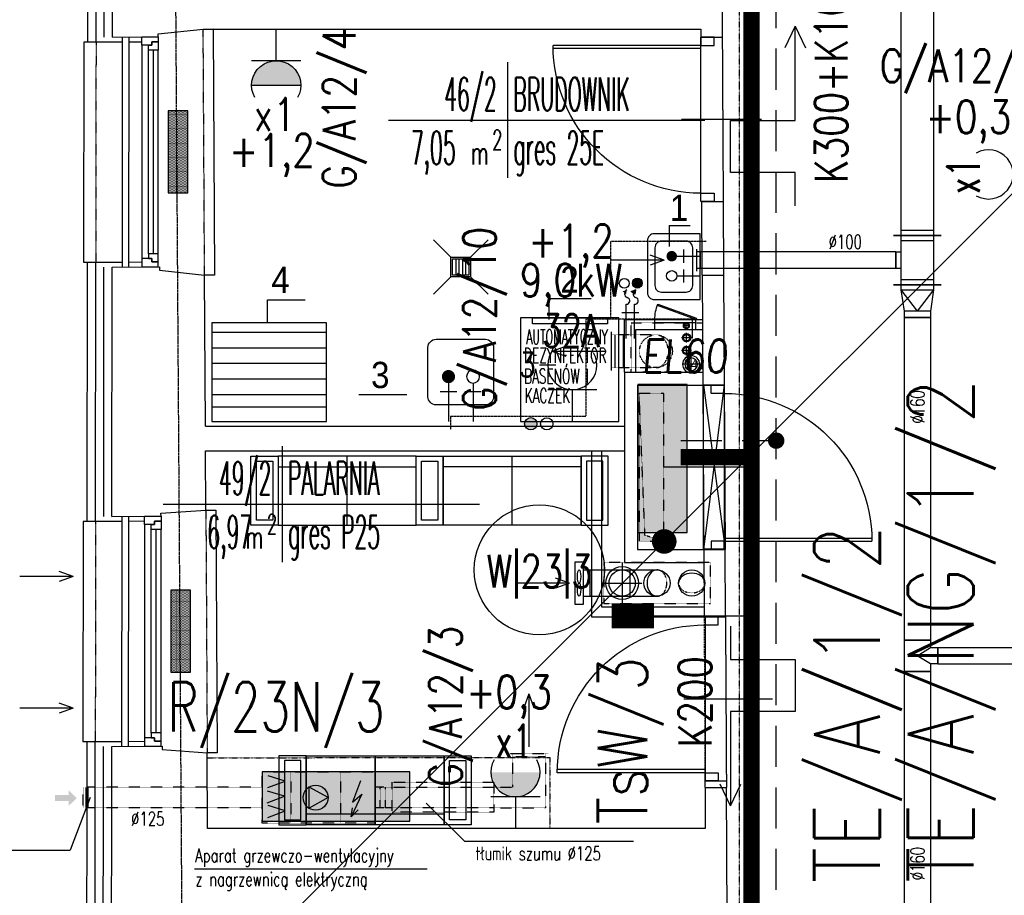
# Model space of a CAD drawing. Header units: inches. Extents: x -145354 to -97635, y 38777 to 78670.
# Tile 154 of 231: x -139625 to -139025, y 59059 to 59593. Entities that reach past the tile are written whole.
import ezdxf
from ezdxf.enums import TextEntityAlignment as Align

# ---------------------------------------------------------------- set-up
doc = ezdxf.new("R2010")
doc.units = ezdxf.units.IN
doc.header["$MEASUREMENT"] = 0
for name, pattern in [('ACAD_ISO04W100', [30.5, 24, -3, 0.5, -3]), ('CENTER', [2, 1.25, -0.25, 0.25, -0.25]), ('DASHDOT', [1, 0.5, -0.25, 0, -0.25]), ('DASHED', [0.75, 0.5, -0.25]), ('DASHED2', [0.375, 0.25, -0.125]), ('DIVIDE', [31.75, 12.7, -6.35, 0, -6.35, 0, -6.35]), ('HIDDEN', [0.375, 0.25, -0.125])]:
    doc.linetypes.add(name, pattern=pattern)
doc.layers.get('0').update_dxf_attribs({"color": 101})
for name, color, linetype in [('-A_NR', 8, 'Continuous'), ('-A_OPIS', 1, 'Continuous'), ('-A_WOD_KAN', 254, 'Continuous'), ('Drz---drzwi', 5, 'Continuous'), ('E-OPIS_POM', 6, 'Continuous'), ('E35', 6, 'Continuous'), ('E50', 3, 'Continuous'), ('E50_kor', 3, 'Continuous'), ('E90_kor', 6, 'Continuous'), ('Fas-balustrada-widok', 64, 'Continuous'), ('Ins-kan', 54, 'Continuous'), ('Ins-went', 141, 'Continuous'), ('Ins-went-opis', 141, 'Continuous'), ('Ins-wod', 152, 'Continuous'), ('m-went-wywiew', 1, 'Continuous'), ('Mw-wc-rury', 160, 'DASHDOT'), ('Okn---okna', 5, 'Continuous'), ('Opis-wykonczen', 2, 'Continuous'), ('Os-osie glowne', 8, 'CENTER'), ('piony_K_nr', 240, 'Continuous'), ('Sc-cegla pelna', 32, 'Continuous'), ('Sc-gazobeton', 45, 'Continuous'), ('Sc-gk', 120, 'Continuous'), ('Sc-izolacja term-obrys', 132, 'Continuous'), ('Sc-izolacja term-styropian', 151, 'STYROPIAN-KA'), ('Sc-nad', 5, 'DASHED2'), ('Sc-nadproza kon', 5, 'DASHED2'), ('Sc-silikat', 61, 'Continuous'), ('Suf-widok', 8, 'Continuous'), ('W-idok', 9, 'Continuous'), ('W-otwor-strop', 126, 'Continuous'), ('Wym-wew', 8, 'Continuous'), ('Wyp-grzejniki', 56, 'Continuous'), ('Wyp-kuchnia', 71, 'Continuous'), ('Wyp-meble', 155, 'Continuous'), ('Wyp-sanitar', 131, 'Continuous')]:
    doc.layers.add(name, color=color, linetype=linetype)
doc.layers.get('Wym-wew').off()
doc.styles.add('ARIAL_CE', font='ARIAL.TTF', dxfattribs={"width": 0.8})
doc.styles.add('KA wymiar', font='romans.shx', dxfattribs={"width": 0.6})
doc.styles.add('ROMANS', font='romans', dxfattribs={"width": 0.85})
doc.styles.add('tab-bud$0$ROMANS', font='romans', dxfattribs={"width": 0.7})
doc.styles.add('TYTUL2', font='ARIAL.TTF')
doc.linetypes.add('BATTING', pattern='A,0.0001,-0.1,[134,ltypeshp.shx,S=0.1,R=0,X=-0.1,Y=0],-0.2,[134,ltypeshp.shx,S=0.1,R=180,X=0.1,Y=0],-0.1', length=0.4001)
doc.linetypes.add('STYROPIAN-KA', pattern='A,0.0001,-0.1,[135,ltypeshp.shx,S=0.1,R=0,X=-0.1,Y=0],0,[135,ltypeshp.shx,S=0.1,R=180,X=0.1,Y=0],-0.1', length=0.2001)

# ---------------------------------------------------------------- blocks, each defined once
blk = doc.blocks.new('pow')
for p, q in [((0, 0.5229), (0, -0.5229)), ((-1.0753, 0), (1.7797, 0))]:
    blk.add_line(p, q)
at = {"style": 'KA wymiar', "width": 0.6}
for s, height, p in [('2', 0.18, (-0.1392, -0.2698)), ('m', 0.21, (-0.3332, -0.401))]:
    blk.add_text(s, height=height, dxfattribs=at).set_placement(p)
at = {"style": 'KA wymiar'}
for tag, width, p in [('01', 0.7, (-0.1311, 0.0844)), ('000.00', 0.6, (-0.3636, -0.401))]:
    blk.add_attdef(tag, text='', height=0.3, dxfattribs=dict(at, width=width)).set_placement(p, align=Align.RIGHT)
blk.add_attdef('POMIESZCZENIE', (0.0709, 0.0844), '', height=0.3, dxfattribs=at)
at = {"style": 'KA wymiar', "width": 0.8}
blk.add_attdef('POSADZKA', (0.0709, -0.401), '', height=0.3, dxfattribs=at)
blk = doc.blocks.new('G3')
at = {"layer": 'E35'}
for p, q in [((-6.64, 22.85), (-13.36, 22.85)), ((10, 12.85), (-10, 12.85))]:
    blk.add_line(p, q, dxfattribs=at)
blk.add_arc((0, 22.85), 10, 150, 30, dxfattribs=at)
at = {"layer": 'E50'}
blk.add_line((0, 12.85), (0, 0), dxfattribs=at)
blk = doc.blocks.new('G1')
at = {"layer": 'E35'}
blk.add_hatch(color=256, dxfattribs=at).paths.add_polyline_path([(10, 22.85), (-10, 22.85, 1)])
for p, q in [((-10, 22.85), (10, 22.85)), ((10, 12.85), (-10, 12.85))]:
    blk.add_line(p, q, dxfattribs=at)
blk.add_arc((0, 22.85), 10, 150, 30, dxfattribs=at)
at = {"layer": 'E50'}
blk.add_line((0, 12.85), (0, 0), dxfattribs=at)
blk = doc.blocks.new('g2')
at = {"layer": 'E35'}
blk.add_line((15, 19.27), (-15, 19.27), dxfattribs=at)
blk.add_arc((0, 34.27), 15, 150, 30, dxfattribs=at)
at = {"layer": 'E50'}
blk.add_line((0, 19.27), (0, 0), dxfattribs=at)
blk = doc.blocks.new('_TECHNOLOGIA_BLAT_2')
at = {"ltscale": 0.5}
for p, q in [((0, -5.8), (-70, -5.8)), ((0, -15.32), (-70, -15.32)), ((0, -24.85), (-70, -24.85)), ((0, -34.37), (-70, -34.37)), ((0, -43.9), (-70, -43.9)), ((0, -51.26), (-70, -51.26))]:
    blk.add_line(p, q, dxfattribs=at)
blk.add_lwpolyline([(0, 0), (-70, 0), (-70, -60), (0, -60)], close=True)
blk = doc.blocks.new('lawka_palacza2')
at = {"layer": 'Wyp-meble'}
for p, q in [((16.5, 0), (58.5, 0)), ((16.5, 0), (16.5, -42)), ((58.5, -42), (58.5, 0)), ((58.5, 0), (100.5, 0)), ((58.5, 0), (58.5, -42)), ((100.5, 0), (100.5, -42)), ((16.5, -35.47), (58.5, -35.47)), ((58.5, -35.47), (100.5, -35.47)), ((58.5, -42), (16.5, -42)), ((100.5, -42), (58.5, -42))]:
    blk.add_line(p, q, dxfattribs=at)
for points in [[(0, 0), (0, -42), (16.5, -42), (16.5, 0)], [(3.28, -3), (3.28, -39), (13.22, -39), (13.22, -3)], [(117, 0), (117, -42), (100.5, -42), (100.5, 0)], [(113.72, -3), (113.72, -39), (103.78, -39), (103.78, -3)]]:
    blk.add_lwpolyline(points, close=True, dxfattribs=at)
blk = doc.blocks.new('_0630_DRZWI_90')
at = {"ltscale": 7}
for p, q in [((5, 8), (5, 98)), ((6.8, 8), (6.8, 97.98))]:
    blk.add_line(p, q, dxfattribs=at)
at = {"ltscale": 25}
for p, q in [((50, 19.7), (50, -28.9)), ((5, 8), (0, 8)), ((0, 8), (5, 8)), ((0, 0), (0, 8)), ((95, 8), (5, 8)), ((5, 8), (5, 0)), ((95, 8), (95, 0)), ((100, 8), (95, 8)), ((100, 0), (100, 8)), ((5, 0), (0, 0)), ((5, 0), (0, 0)), ((95, 0), (100, 0)), ((95, 0), (100, 0))]:
    blk.add_line(p, q, dxfattribs=at)
at = {"ltscale": 7}
blk.add_arc((5, 8), 90, 0, 90, dxfattribs=at)
blk = doc.blocks.new('_dz1')
at = {"ltscale": 7}
for p, q in [((-7, 0), (-7, 90)), ((-5, 0), (-5, 90))]:
    blk.add_line(p, q, dxfattribs=at)
at = {"ltscale": 25}
for p, q in [((-50, 13), (-50, -41)), ((-95, 0), (-5, 0)), ((-5, 0), (0, 0)), ((-95, -8), (-100, -8)), ((-5, -8), (0, -8))]:
    blk.add_line(p, q, dxfattribs=at)
for points in [[(-100, -8), (-100, 0), (-95, 0), (-95, -8)], [(0, -8), (0, 0), (-5, 0), (-5, -8)]]:
    blk.add_lwpolyline(points, close=True, dxfattribs=at)
blk.add_arc((-5, 0), 90, 90, 180, dxfattribs=at)
blk = doc.blocks.new('_TECHNOLOGIA_UMYWALKA2')
for p, q in [((14.37, 14.05), (14.37, 0)), ((26.37, 14.05), (26.37, 0)), ((18.37, 10.05), (10.37, 10.05)), ((30.37, 10.05), (22.37, 10.05))]:
    blk.add_line(p, q)
for points in [[(36, 32), (4, 32, 0.414214), (0, 28), (0, 0), (40, 0), (40, 28, 0.414214)], [(31.51, 27.51), (8.49, 27.51, 0.414214), (4.49, 23.51), (4.49, 8.49, 0.414214), (8.49, 4.49), (31.51, 4.49, 0.414214), (35.51, 8.49), (35.51, 23.51, 0.414214)]]:
    blk.add_lwpolyline(points, format="xyb", close=True)
at = {"const_width": 3.2}
blk.add_lwpolyline([(26.37, 18.85, 1), (26.37, 15.65, 1)], format="xyb", close=True, dxfattribs=at)
blk.add_circle((14.37, 17.25), 3.2)
blk = doc.blocks.new('ramiak140')
at = {"layer": 'Okn---okna'}
for p, q in [((-10, 135), (-10, 5)), ((-6, 8), (-6, 132)), ((-3, 8), (-3, 132)), ((0, 8), (0, 132))]:
    blk.add_line(p, q, dxfattribs=at)
for points in [[(-10, 135), (-10, 140), (0, 140), (0, 137), (-4, 137), (-4, 135)], [(-6, 132), (-6, 135), (-4, 135), (-4, 137), (0, 137), (0, 135), (0, 132)], [(-6, 8), (-6, 5), (-4, 5), (-4, 3), (0, 3), (0, 5), (0, 8)], [(-10, 5), (-10, 0), (0, 0), (0, 3), (-4, 3), (-4, 5)]]:
    blk.add_lwpolyline(points, close=True, dxfattribs=at)
blk = doc.blocks.new('0630_STRZAŁKA')
at = {"ltscale": 0.5}
for points in [[(0, 0), (-3.03, -8.56)], [(0, 0), (0, -32.43)], [(0, 0), (3.03, -8.56)]]:
    blk.add_lwpolyline(points, dxfattribs=at)
blk = doc.blocks.new('_ODWODNIENIE_KRATKA')
for p, q in [((-12, 0), (-22.61, 10.61)), ((0, 0), (10.61, 10.61)), ((-11, -2.99), (-1, -2.99)), ((-1, -4.99), (-11, -4.99)), ((-22.61, -22.6), (-12, -11.99)), ((-11, -6.99), (-1, -6.99)), ((-1, -8.99), (-11, -8.99)), ((10.61, -22.6), (0, -11.99))]:
    blk.add_line(p, q)
for points in [[(0, -11.99), (0, 0), (-12, 0), (-12, -11.99)], [(-1, -10.99), (-1, -1), (-11, -1), (-11, -10.99)]]:
    blk.add_lwpolyline(points, close=True)
blk = doc.blocks.new('_TECHNOLOGIA_ZLEW')
for p, q in [((7.5, 50), (-22.5, 50)), ((-27.5, 45), (-27.5, 15)), ((12.5, 15), (12.5, 45)), ((-10, 18.27), (-20, 18.27)), ((-15, 23.27), (-15, 0)), ((5, 18.27), (-5, 18.27)), ((0, 23.27), (0, 0)), ((-22.5, 10), (7.5, 10))]:
    blk.add_line(p, q)
at = {"const_width": 4}
blk.add_lwpolyline([(0, 29.27, 1), (0, 25.27, 1)], format="xyb", close=True, dxfattribs=at)
blk.add_circle((-15, 27.27), 4)
for centre, start, end in [((-22.5, 45), 90, 180), ((7.5, 45), 0, 90), ((-22.5, 15), 180, 270), ((7.5, 15), 270, 0)]:
    blk.add_arc(centre, 5, start, end)
blk = doc.blocks.new('T-KRAN_ZE_ZŁĄCZKĄ_DO_WĘŻA')
at = {"layer": '-A_WOD_KAN', "linetype": 'ACAD_ISO04W100'}
blk.add_hatch(color=254, dxfattribs=at).paths.add_polyline_path([(5.99, 10.93, 1), (0, 10.93, 1)])
at = {"layer": '-A_WOD_KAN', "color": 254}
for p, q in [((7.12, 9.81), (9.7, 9.37)), ((8.04, 7.27), (7.12, 9.81)), ((9.7, 9.37), (8.04, 7.27)), ((36.67, 9.31), (15.87, 9.31)), ((21.07, 11.91), (21.07, 1.51)), ((36.67, 4.11), (15.87, 4.11))]:
    blk.add_line(p, q, dxfattribs=at)
for centre in [(3, 10.93), (3.15, 3)]:
    blk.add_circle(centre, 3, dxfattribs=at)
for centre, radius, start, end in [((9.42, 10.94), 2.57, 206.22445, 335.93842), ((13.8, 9.49), 2.08, 355.0473, 168.62939), ((13.8, 4.29), 2.08, 355.0473, 168.62939), ((9.42, 5.74), 2.57, 206.22445, 335.93842)]:
    blk.add_arc(centre, radius, start, end, dxfattribs=at)
for points in [[(9.7, 9.37), (8.04, 7.27), (7.12, 9.81)], [(9.7, 4.11), (8.04, 2.01), (7.12, 4.55)]]:
    blk.add_solid(points, dxfattribs=at)
blk = doc.blocks.new('T-WODA_CIEPŁA')
at = {"layer": '-A_WOD_KAN', "linetype": 'ACAD_ISO04W100'}
blk.add_hatch(color=254, dxfattribs=at).paths.add_polyline_path([(7.49, 3.74, 1), (0, 3.74, 1)])
at = {"layer": '-A_WOD_KAN', "color": 254}
blk.add_circle((3.74, 3.74), 3.74, dxfattribs=at)
blk = doc.blocks.new('T-WODA_ZIMNA')
at = {"layer": '-A_WOD_KAN', "color": 254}
blk.add_circle((3.74, 3.74), 3.74, dxfattribs=at)
blk = doc.blocks.new('W160')
at = {"layer": 'm-went-wywiew', "color": 254, "linetype": 'HIDDEN'}
for p, q in [((-141996.39, 41106.12), (-141996.39, 41081.57)), ((-142008.66, 41093.85), (-141984.11, 41093.85))]:
    blk.add_line(p, q, dxfattribs=at)
at = {"layer": 'm-went-wywiew', "color": 254}
blk.add_circle((-141996.39, 41093.85), 10, dxfattribs=at)
at = {"layer": 'm-went-wywiew'}
blk.add_circle((-141996.39, 41093.85), 8, dxfattribs=at)
blk = doc.blocks.new('*U1786')
at = {"color": 0, "linetype": 'ByBlock', "lineweight": -2}
blk.add_circle((0, 0), 80, dxfattribs=at)
at = {"color": 4, "linetype": 'DASHED'}
blk.add_ellipse((0, 0), major_axis=(0, 80), ratio=0.75, start_param=0, end_param=3.141593, dxfattribs=at)
at = {"color": 4, "linetype": 'Continuous'}
blk.add_ellipse((0, 0), major_axis=(0, 80), ratio=0.75, start_param=3.141593, end_param=6.283185, dxfattribs=at)
blk = doc.blocks.new('pion_woda')
at = {"layer": 'Ins-wod'}
for p, q in [((3, 0), (-3, 0)), ((0, 3), (0, -3))]:
    blk.add_line(p, q, dxfattribs=at)
for centre, radius in [((0, 0.02), 2.55), ((0, 0), 2)]:
    blk.add_circle(centre, radius, dxfattribs=at)
blk = doc.blocks.new('pion_mały')
at = {"layer": 'Ins-wod'}
for p, q in [((0, 2.08), (0, -2.12)), ((2.1, -0.02), (-2.1, -0.02))]:
    blk.add_line(p, q, dxfattribs=at)
for centre, radius in [((0, 0), 1.79), ((0, -0.02), 1.4)]:
    blk.add_circle(centre, radius, dxfattribs=at)
blk = doc.blocks.new('WW_piony')
for name, p in [('pion_mały', (0, 0)), ('pion_woda', (7.18, 0.12)), ('pion_woda', (14.93, 0.15))]:
    blk.add_blockref(name, p)
blk = doc.blocks.new('rewizja')
at = {"layer": 'Wyp-meble'}
for p, q in [((-25, 6), (-25, 0)), ((-25, 6), (0, 6)), ((0, 6), (0, 0)), ((-25, 4), (-25, 2)), ((0, 2), (-25, 2)), ((0, 0), (-25, 0))]:
    blk.add_line(p, q, dxfattribs=at)
blk.add_lwpolyline([(-23.15, -9.49), (0.34, -0.94), (0, 0), (-23.49, -8.55)], close=True, dxfattribs=at)
blk.add_arc((0, 0), 25, 180, 202.29244, dxfattribs=at)
blk = doc.blocks.new('G_50')
at = {"layer": 'Wyp-grzejniki'}
h = blk.add_hatch(dxfattribs=at)
h.set_pattern_fill('DOTS', color=256, scale=0.5, angle=180, style=0)
h.set_pattern_definition([(180, (77492.90915, -37873.9399), (-0.396875, -0.79375), [0, -0.79375])])
h.paths.add_polyline_path([(0, 0), (-12, 0), (-12, -50), (0, -50)])
blk.add_lwpolyline([(-12, -50), (0, -50), (0, 0), (-12, 0)], close=True, dxfattribs=at)

msp = doc.modelspace()

# ---------------------------------------------------------------- hatches: boundary and pattern name
msp.add_hatch(color=5).paths.add_polyline_path([(-139603.18, 59120.27), (-139603.18, 59116.66), (-139594.99, 59116.66), (-139594.99, 59113.6), (-139589.99, 59118.46), (-139594.99, 59123.32), (-139594.99, 59120.27)])
at = {"layer": 'E35'}
msp.add_hatch(color=256, dxfattribs=at).paths.add_polyline_path([(-139307.81, 59134.22), (-139337.81, 59134.22, 1)])
at = {"layer": 'E50'}
for points in [[(-139218.27, 59370.35), (-139248.27, 59370.35), (-139248.27, 59280.35), (-139218.27, 59280.35)], [(-139477.06, 59134.47), (-139477.06, 59104.47), (-139387.06, 59104.47), (-139387.06, 59134.47)]]:
    msp.add_hatch(color=256, dxfattribs=at).paths.add_polyline_path(points)
at = {"layer": 'W-otwor-strop', "linetype": 'DASHED2', "ltscale": 0.3}
msp.add_hatch(color=256, dxfattribs=at).paths.add_polyline_path([(-139247.46, 59364.95), (-139247.46, 59274.95), (-139232.46, 59274.95), (-139243.93, 59278.49)])

# ---------------------------------------------------------------- linework, layer by layer
at = {"layer": '-A_NR'}
for p, q in [((-139229.13, 59467.21), (-139216.38, 59467.21)), ((-139229.13, 59467.21), (-139229.13, 59454.51)), ((-139473.73, 59407.95), (-139473.73, 59422.03)), ((-139473.73, 59422.03), (-139450.89, 59422.03)), ((-139302.57, 59422.79), (-139276.72, 59422.79)), ((-139302.57, 59422.79), (-139302.57, 59410.1)), ((-139418.17, 59364.4), (-139388.91, 59364.4))]:
    msp.add_line(p, q, dxfattribs=at)
at = {"color": 5, "const_width": 1.88}
msp.add_lwpolyline([(-139583.73, 59112.65), (-139583.76, 59125.06)], dxfattribs=at)
at = {"layer": 'E35'}
for p, q in [((-139232.19, 59274.79), (-138973.57, 59533.41)), ((-139208.33, 59370.06), (-139195.09, 59270.06)), ((-139195.71, 59370.06), (-139208.25, 59270.06)), ((-139232.19, 59274.79), (-139660.44, 58846.54))]:
    msp.add_line(p, q, dxfattribs=at)
msp.add_lwpolyline([(-139208.33, 59370.06), (-139195.71, 59370.06), (-139195.09, 59270.06), (-139208.25, 59270.06)], close=True, dxfattribs=at)
msp.add_circle((-139308.26, 59257.47), 39.6, dxfattribs=at)
at = {"layer": 'E50', "const_width": 10}
for points in [[(-139179.01, 58650), (-139179.01, 61300), (-142130.98, 61300)], [(-139222.18, 59326.2), (-139179.01, 59326.2)]]:
    msp.add_lwpolyline(points, dxfattribs=at)
at = {"layer": 'E50'}
for points in [[(-139248.27, 59370.35), (-139248.27, 59280.35), (-139218.27, 59280.35), (-139218.27, 59370.35)], [(-139477.06, 59104.47), (-139387.06, 59104.47), (-139387.06, 59134.47), (-139477.06, 59134.47)]]:
    msp.add_lwpolyline(points, close=True, dxfattribs=at)
at = {"layer": 'E50_kor', "linetype": 'DASHED2', "ltscale": 100}
for p, q in [((-139164.01, 58650), (-139164.01, 61315)), ((-139222.18, 59336.2), (-139164.01, 59336.2))]:
    msp.add_line(p, q, dxfattribs=at)
at = {"layer": 'E50_kor'}
msp.add_line((-139251.3, 59229.42), (-139179.01, 59229.42), dxfattribs=at)
for points, const_width in [([(-139166.51, 59336.2, 1), (-139161.51, 59336.2, 1)], 5), ([(-139235.94, 59274.79, 1), (-139228.44, 59274.79, 1)], 7.5)]:
    msp.add_lwpolyline(points, format="xyb", close=True, dxfattribs=dict(at, const_width=const_width))
at = {"layer": 'E50_kor', "const_width": 15}
msp.add_lwpolyline([(-139264.23, 59229.42), (-139238.37, 59229.42)], dxfattribs=at)
at = {"layer": 'E90_kor', "ltscale": 15}
for p, q in [((-139152.42, 59588.6), (-139158.66, 59575.44)), ((-139152.42, 59588.6), (-139146.18, 59575.44)), ((-139191.83, 59113.84), (-139198.07, 59127.01)), ((-139191.83, 59113.84), (-139185.59, 59127.01))]:
    msp.add_line(p, q, dxfattribs=at)
for points in [[(-139152.42, 59479.26), (-139152.42, 59499.58), (-139191.83, 59499.58), (-139191.83, 59531.2), (-139152.42, 59531.2), (-139152.42, 59588.6)], [(-139191.83, 59223.19), (-139191.83, 59202.86), (-139152.42, 59202.86), (-139152.42, 59171.25), (-139191.83, 59171.25), (-139191.83, 59113.84)]]:
    msp.add_lwpolyline(points, dxfattribs=at)
at = {"layer": 'Fas-balustrada-widok'}
for p, q in [((-139562.24, 59581.94), (-139562.39, 59441.98)), ((-139558.24, 59581.93), (-139558.39, 59442)), ((-139562.55, 59289.96), (-139562.7, 59150)), ((-139558.55, 59289.96), (-139558.7, 59150.02))]:
    msp.add_line(p, q, dxfattribs=at)
at = {"layer": 'Ins-kan'}
for p, q in [((-139215.78, 59377.46), (-139215.78, 59387.96)), ((-139210.53, 59382.71), (-139221.03, 59382.71))]:
    msp.add_line(p, q, dxfattribs=at)
at = {"layer": 'Ins-kan', "extrusion": (0, 9.7811e-55, -1)}
for major_axis in [(3.71, 3.71), (2.72, 2.72)]:
    msp.add_ellipse((-139215.78, 59382.71), major_axis=major_axis, ratio=1, start_param=3.926991, end_param=10.210176, dxfattribs=at)
at = {"layer": 'Ins-went'}
for p, q in [((-139088.13, 59604.67), (-139088.13, 59461.17)), ((-139068.13, 59604.67), (-139068.13, 59461.17)), ((-139063.63, 59461.17), (-139092.63, 59461.17)), ((-139092.63, 59461.17), (-139063.63, 59461.17)), ((-139068.13, 59464.17), (-139088.13, 59464.17)), ((-139088.13, 59461.17), (-139088.13, 59431.17)), ((-139068.13, 59461.17), (-139068.13, 59431.17)), ((-139088.13, 59458.17), (-139068.13, 59458.17)), ((-139212.37, 59439.42), (-139212.37, 59452.92)), ((-139210.37, 59451.17), (-139212.37, 59451.17)), ((-139210.37, 59441.17), (-139210.37, 59451.17)), ((-139091.13, 59451.17), (-139210.37, 59451.17)), ((-139210.37, 59451.17), (-139210.37, 59441.17)), ((-139091.13, 59441.17), (-139091.13, 59451.17)), ((-139091.13, 59451.17), (-139088.13, 59451.17)), ((-139091.13, 59451.17), (-139091.13, 59441.17)), ((-139091.13, 59441.17), (-139212.37, 59441.17)), ((-139088.13, 59441.17), (-139091.13, 59441.17)), ((-139063.63, 59431.17), (-139092.63, 59431.17)), ((-139092.63, 59431.17), (-139063.63, 59431.17)), ((-139068.13, 59434.17), (-139088.13, 59434.17)), ((-139088.13, 59431.17), (-139088.13, 59428.17)), ((-139068.13, 59431.17), (-139068.13, 59428.17)), ((-139088.13, 59428.17), (-139068.13, 59428.17)), ((-139088.13, 59428.17), (-139086.13, 59415.17)), ((-139088.13, 59428.17), (-139078.13, 59415.17)), ((-139068.13, 59428.17), (-139078.13, 59415.17)), ((-139068.13, 59428.17), (-139070.13, 59415.17)), ((-139086.13, 59415.17), (-139086.13, 59411.17)), ((-139070.13, 59415.17), (-139086.13, 59415.17)), ((-139086.13, 59415.17), (-139086.13, 59214.67)), ((-139070.13, 59415.17), (-139070.13, 59411.17)), ((-139070.13, 59415.17), (-139070.13, 59214.67)), ((-139070.13, 59411.17), (-139086.13, 59411.17)), ((-139086.13, 59411.17), (-139070.13, 59411.17)), ((-139264.25, 59378.91, -214.69), (-139264.25, 59402.41, -214.69)), ((-139262.25, 59400.66, -214.69), (-139262.25, 59380.66, -214.69)), ((-139257.25, 59400.66, -214.69), (-139257.25, 59380.66, -214.69)), ((-139286.53, 59236.45), (-139286.53, 59262.45)), ((-139286.53, 59262.45), (-139281.53, 59262.45)), ((-139281.53, 59262.45), (-139281.53, 59236.45)), ((-139281.53, 59257.45), (-139236.61, 59257.45)), ((-139277.53, 59257.45), (-139277.53, 59241.45)), ((-139253.11, 59257.45), (-139253.11, 59241.45)), ((-139281.53, 59241.45), (-139236.61, 59241.45)), ((-139281.53, 59236.45), (-139286.53, 59236.45)), ((-139070.13, 59214.67), (-139086.13, 59214.67)), ((-139086.13, 59214.67), (-139070.13, 59214.67)), ((-139086.13, 59214.67), (-139086.13, 59195.67)), ((-139078.13, 59205.17), (-139070.13, 59210.17)), ((-139070.13, 59214.67), (-139070.13, 59210.17)), ((-139070.13, 59210.17), (-139065.63, 59210.17)), ((-139065.63, 59210.17), (-139065.63, 59200.17)), ((-139065.63, 59200.17), (-139065.63, 59210.17)), ((-139065.63, 59210.17), (-138940.13, 59210.17)), ((-139070.13, 59200.17), (-139078.13, 59205.17)), ((-139065.63, 59200.17), (-139070.13, 59200.17)), ((-139070.13, 59200.17), (-139070.13, 59195.67)), ((-139065.63, 59200.17), (-138940.13, 59200.17)), ((-139070.13, 59195.67), (-139086.13, 59195.67)), ((-139086.13, 59195.67), (-139070.13, 59195.67)), ((-139086.13, 59195.67), (-139086.13, 58905.17)), ((-139070.13, 59195.67), (-139070.13, 58905.17)), ((-139463.1, 59128.86), (-139473.45, 59132.02)), ((-139473.66, 59124.85), (-139463.1, 59128.86)), ((-139448.53, 59112.27), (-139448.53, 59125.19)), ((-139436.91, 59118.73), (-139448.53, 59125.19)), ((-139417.14, 59129.06), (-139422, 59115.98)), ((-139474.08, 59115.57), (-139463.52, 59119.57)), ((-139463.52, 59119.57), (-139473.87, 59122.74)), ((-139416.29, 59120.83), (-139422.84, 59107.12)), ((-139422, 59115.98), (-139416.29, 59120.83)), ((-139463.1, 59110.71), (-139473.45, 59113.88)), ((-139436.91, 59118.73), (-139448.53, 59112.27)), ((-139473.66, 59106.7), (-139463.1, 59110.71)), ((-139422.84, 59107.12), (-139422, 59112.6)), ((-139422.84, 59107.12), (-139418.66, 59111.33))]:
    msp.add_line(p, q, dxfattribs=at)
at = {"layer": 'Ins-went', "linetype": 'DASHED', "ltscale": 0.2}
for p, q in [((-139237.25, 59400.66, -2), (-139264.25, 59400.66, -2)), ((-139237.25, 59380.66, -2), (-139264.25, 59380.66, -2)), ((-139326.32, 59145.64), (-139302.82, 59145.64)), ((-139324.57, 59145.64), (-139324.57, 59125.1)), ((-139304.57, 59143.64), (-139324.57, 59143.64)), ((-139304.57, 59145.64), (-139304.57, 59112.6)), ((-139477.06, 59103.22), (-139477.06, 59134.47)), ((-139477.06, 59134.47), (-139408.31, 59134.47)), ((-139459.64, 59134.47), (-139459.64, 59103.22)), ((-139429.31, 59134.47), (-139429.31, 59103.22)), ((-139408.31, 59134.47), (-139408.31, 59103.22)), ((-139586.05, 59112.65), (-139586.08, 59125.06)), ((-139477.06, 59125.1), (-139583.72, 59125.1)), ((-139402.06, 59125.1), (-139408.31, 59125.1)), ((-139405.18, 59112.6), (-139405.18, 59125.1)), ((-139405.18, 59125.1), (-139397.97, 59125.1)), ((-139402.06, 59125.1), (-139402.06, 59112.6)), ((-139397.97, 59125.1), (-139336.01, 59125.1)), ((-139336.01, 59125.1), (-139324.57, 59125.1)), ((-139477.06, 59112.61), (-139583.73, 59112.5)), ((-139402.06, 59112.6), (-139408.31, 59112.6)), ((-139402.06, 59112.6), (-139405.91, 59112.6)), ((-139397.97, 59112.6), (-139402.06, 59112.6)), ((-139336.01, 59112.6), (-139397.97, 59112.6)), ((-139336.01, 59112.6), (-139304.78, 59112.6)), ((-139408.31, 59103.22), (-139477.06, 59103.22))]:
    msp.add_line(p, q, dxfattribs=at)
msp.add_lwpolyline([(-139336.01, 59109.8), (-139397.97, 59109.8), (-139397.97, 59128.26), (-139336.01, 59128.26)], close=True, dxfattribs=at)
msp.add_circle((-139237.25, 59390.66, -2), 10, dxfattribs=at)
at = {"layer": 'Ins-went'}
msp.add_circle((-139444.51, 59118.73), 7.61, dxfattribs=at)
at = {"layer": 'Ins-went', "linetype": 'DASHED', "ltscale": 0.2}
msp.add_ellipse((-139237.25, 59390.66, -2), major_axis=(0, 10), ratio=0.75, start_param=3.141593, end_param=6.283185, dxfattribs=at)
at = {"layer": 'Ins-went'}
for centre in [(-139284.03, 59253.45), (-139284.03, 59245.45)]:
    msp.add_ellipse(centre, major_axis=(0, -4), ratio=0.25, dxfattribs=at)
at = {"layer": 'Ins-went-opis'}
for p, q in [((-139581.76, 59118.86), (-139594.02, 59086.74)), ((-139353.73, 59091.93), (-139377.17, 59115.36)), ((-139250.94, 59091.93), (-139353.73, 59091.93)), ((-139728.13, 59086.74), (-139594.02, 59086.74)), ((-139518.26, 59075.42), (-139376.52, 59075.42))]:
    msp.add_line(p, q, dxfattribs=at)
at = {"layer": 'Mw-wc-rury', "ltscale": 0.8}
for p, q in [((-139264.86, 59457.44), (-139264.86, 59410.23)), ((-139206.73, 59457.44), (-139264.86, 59457.44)), ((-139264.86, 59457.44), (-139264.86, 59410.23)), ((-139215.03, 59410.23), (-139279.96, 59410.23)), ((-139279.96, 59410.23), (-139279.96, 59350.82)), ((-139215.03, 59410.23), (-139279.96, 59410.23)), ((-139279.96, 59410.23), (-139279.96, 59350.82)), ((-139215.03, 59399.93), (-139215.03, 59410.23)), ((-139215.03, 59398.92), (-139215.03, 59410.23)), ((-139216.06, 59398.92), (-139215.03, 59398.92)), ((-139279.96, 59350.82), (-139362.35, 59350.82)), ((-139362.35, 59350.82), (-139362.35, 59342.97)), ((-139279.96, 59350.82), (-139362.35, 59350.82))]:
    msp.add_line(p, q, dxfattribs=at)
at = {"layer": 'Os-osie glowne'}
msp.add_line((-139518.5, 57943.12), (-139546.3, 62104.61), dxfattribs=at)
at = {"layer": 'Sc-cegla pelna'}
for p, q in [((-139512.97, 59586.94), (-139209.88, 59586.94)), ((-139209.88, 59581.94), (-139196.85, 59581.94)), ((-139511.63, 59344.95), (-139512.14, 59436.94)), ((-139209.05, 59436.95), (-139196.05, 59436.95)), ((-139511.63, 59344.95), (-139256.49, 59344.95)), ((-139511.55, 59329.95), (-139256.49, 59329.95)), ((-139511.35, 59293.95), (-139511.55, 59329.95)), ((-139208.18, 59269.95), (-139195.13, 59269.95)), ((-139208.13, 59269.95), (-139207.91, 59228.95)), ((-139194.91, 59228.95), (-139195.13, 59269.95)), ((-139207.91, 59228.95), (-139194.91, 59228.95)), ((-139510.28, 59099.95), (-139510.53, 59145.95)), ((-139207.33, 59124.95), (-139194.33, 59124.95))]:
    msp.add_line(p, q, dxfattribs=at)
for points in [[(-139568.24, 59581.94), (-139568.07, 59739.96)], [(-139197.49, 59698.95), (-139196.85, 59581.94)], [(-139568.24, 59581.94), (-139540.31, 59582.1), (-139540.33, 59584.1), (-139512.97, 59586.94)], [(-139209.88, 59586.94), (-139209.85, 59581.94)], [(-139568.55, 59289.97), (-139568.39, 59441.95)], [(-139568.39, 59441.94), (-139539.54, 59442.1), (-139539.53, 59440.1), (-139512.14, 59436.92)], [(-139209.05, 59436.95), (-139208.68, 59369.95)], [(-139196.05, 59436.95), (-139195.68, 59369.95), (-139208.68, 59369.95)], [(-139568.55, 59289.97), (-139538.66, 59290.13), (-139538.68, 59292.13), (-139511.35, 59293.95)], [(-139568.86, 58992.01), (-139568.7, 59149.97)], [(-139568.7, 59149.97), (-139537.89, 59150.13), (-139537.88, 59148.13), (-139510.53, 59145.95)], [(-139207.33, 59124.95), (-139207.19, 59099.95)], [(-139206.79, 59026.72), (-139206.46, 58966.27), (-139193.46, 58966.27), (-139194.33, 59124.95)], [(-139207.19, 59099.95), (-139510.28, 59099.95)], [(-139207.19, 59099.95), (-139510.28, 59099.95)]]:
    msp.add_lwpolyline(points, dxfattribs=at)
at = {"layer": 'Sc-gazobeton'}
for points in [[(-139209.05, 59436.95), (-139209.3, 59481.94), (-139196.3, 59481.94), (-139196.05, 59436.95)], [(-139207.33, 59124.95), (-139207.35, 59128.95), (-139194.35, 59128.95), (-139194.33, 59124.95)]]:
    msp.add_lwpolyline(points, dxfattribs=at)
at = {"layer": 'Sc-gk'}
for p, q in [((-139256.49, 59377.95), (-139256.49, 59409.95)), ((-139256.49, 59409.95), (-139208.9, 59409.95)), ((-139249.49, 59377.95), (-139249.49, 59403.95)), ((-139249.49, 59403.95), (-139208.87, 59403.95)), ((-139276.49, 59329.95), (-139276.49, 59228.95)), ((-139270.49, 59329.95), (-139270.49, 59234.95)), ((-139270.49, 59234.95), (-139208, 59234.95)), ((-139276.49, 59228.95), (-139207.97, 59228.95))]:
    msp.add_line(p, q, dxfattribs=at)
at = {"layer": 'Sc-izolacja term-obrys'}
for points in [[(-139562.24, 59578.98), (-139578.24, 59578.89), (-139578.07, 59743.02), (-139562.07, 59742.93)], [(-139550.31, 59579.04), (-139558.24, 59579)], [(-139562.55, 59287), (-139578.55, 59286.91), (-139578.39, 59444.89), (-139562.39, 59444.98)], [(-139558.38, 59445), (-139550.31, 59445.04)], [(-139548.66, 59287.07), (-139558.55, 59287.02)], [(-139562.86, 58989.04), (-139578.86, 58988.95), (-139578.69, 59152.91), (-139562.69, 59153)], [(-139558.69, 59153.02), (-139548.66, 59153.07)]]:
    msp.add_lwpolyline(points, dxfattribs=at)
at = {"layer": 'Sc-izolacja term-styropian', "linetype": 'BATTING', "ltscale": 0.25}
for points in [[(-139573.24, 59581.95), (-139573.07, 59739.97)], [(-139573.55, 59289.97), (-139573.39, 59441.95)], [(-139573.86, 58992.02), (-139573.7, 59149.97)]]:
    msp.add_lwpolyline(points, dxfattribs=at)
at = {"layer": 'Sc-nad'}
for p, q in [((-139208.68, 59369.95), (-139208.13, 59269.95)), ((-139195.68, 59369.95), (-139195.13, 59269.95))]:
    msp.add_line(p, q, dxfattribs=at)
for points in [[(-139196.85, 59581.94), (-139196.3, 59481.94)], [(-139194.91, 59228.95), (-139194.35, 59128.95)]]:
    msp.add_lwpolyline(points, dxfattribs=at)
at = {"layer": 'Sc-nad', "ltscale": 4}
msp.add_lwpolyline([(-139207.91, 59228.95), (-139207.35, 59128.95)], dxfattribs=at)
at = {"layer": 'Sc-nadproza kon', "linetype": 'DASHDOT', "ltscale": 0.5}
for p, q in [((-139512.14, 59436.92), (-139512.97, 59586.94)), ((-139578.24, 59578.89), (-139578.39, 59444.89)), ((-139511.35, 59293.95), (-139510.53, 59145.95)), ((-139578.55, 59286.91), (-139578.69, 59152.91))]:
    msp.add_line(p, q, dxfattribs=at)
at = {"layer": 'Sc-silikat'}
for p, q in [((-139256.49, 59377.95), (-139208.83, 59377.95)), ((-139256.49, 59377.95), (-139256.49, 59261.95)), ((-139248.49, 59369.95), (-139208.68, 59369.95)), ((-139248.49, 59369.95), (-139248.49, 59269.95)), ((-139248.49, 59269.95), (-139208.18, 59269.95)), ((-139256.49, 59261.95), (-139208.18, 59261.95))]:
    msp.add_line(p, q, dxfattribs=at)
at = {"layer": 'Suf-widok', "linetype": 'DIVIDE', "ltscale": 0.02}
for p, q in [((-139510.52, 59143.06), (-139301.81, 59143.15)), ((-139301.81, 59143.15), (-139301.81, 59099.95))]:
    msp.add_line(p, q, dxfattribs=at)
msp.add_lwpolyline([(-139016.24, 61051.5), (-139186.65, 61051.5), (-139186.65, 58629.5), (-139016.24, 58629.5)], close=True, dxfattribs=at)
at = {"layer": 'W-idok'}
for p, q in [((-139512.97, 59586.94), (-139506.97, 59586.97)), ((-139506.97, 59586.97), (-139506.14, 59436.96)), ((-139506.14, 59436.96), (-139512.14, 59436.92)), ((-139511.35, 59293.95), (-139505.35, 59293.91)), ((-139505.35, 59293.91), (-139504.53, 59145.98)), ((-139504.53, 59145.98), (-139510.53, 59145.95))]:
    msp.add_line(p, q, dxfattribs=at)
for points in [[(-139583.24, 59578.89), (-139583.07, 59743.02)], [(-139578.24, 59578.89), (-139585.74, 59578.9), (-139585.89, 59444.9), (-139578.39, 59444.89)], [(-139583.55, 59286.92), (-139583.39, 59444.89)], [(-139586.05, 59286.92), (-139586.19, 59152.92), (-139578.69, 59152.91)], [(-139578.55, 59286.91), (-139586.05, 59286.92)], [(-139583.86, 58988.97), (-139583.69, 59152.92)]]:
    msp.add_lwpolyline(points, dxfattribs=at)
at = {"layer": 'W-otwor-strop', "linetype": 'DASHED2', "ltscale": 0.3, "elevation": -2}
msp.add_lwpolyline([(-139252.24, 59407.95), (-139208.83, 59407.95), (-139208.83, 59377.95), (-139252.24, 59377.95)], close=True, dxfattribs=at)
at = {"layer": 'W-otwor-strop', "linetype": 'DASHED2', "ltscale": 0.3}
for points in [[(-139232.46, 59274.95), (-139232.46, 59364.95), (-139247.46, 59364.95), (-139247.46, 59274.95)], [(-139203.93, 59236.95), (-139203.93, 59261.95), (-139268.93, 59261.95), (-139268.93, 59236.95)]]:
    msp.add_lwpolyline(points, close=True, dxfattribs=at)
msp.add_lwpolyline([(-139232.46, 59274.95), (-139243.93, 59278.49), (-139247.46, 59364.95)], dxfattribs=at)
at = {"layer": 'Wyp-meble'}
for p, q in [((-139425.37, 59326.75), (-139467.37, 59326.75)), ((-139383.37, 59326.75), (-139425.37, 59326.75)), ((-139425.37, 59284.75), (-139425.37, 59326.75)), ((-139366.87, 59284.75), (-139366.87, 59326.75)), ((-139366.87, 59326.75), (-139366.87, 59284.75)), ((-139366.87, 59284.75), (-139366.87, 59326.75)), ((-139366.87, 59284.75), (-139366.87, 59326.75)), ((-139366.87, 59326.75), (-139324.87, 59326.75)), ((-139324.87, 59284.75), (-139324.87, 59326.75)), ((-139324.87, 59326.75), (-139282.87, 59326.75)), ((-139282.87, 59284.75), (-139282.87, 59326.75)), ((-139467.37, 59320.22), (-139425.37, 59320.22)), ((-139425.37, 59320.22), (-139383.37, 59320.22)), ((-139324.87, 59320.22), (-139366.87, 59320.22)), ((-139282.87, 59320.22), (-139324.87, 59320.22)), ((-139467.37, 59284.75), (-139425.37, 59284.75)), ((-139425.37, 59284.75), (-139383.37, 59284.75)), ((-139324.87, 59284.75), (-139366.87, 59284.75)), ((-139282.87, 59284.75), (-139324.87, 59284.75))]:
    msp.add_line(p, q, dxfattribs=at)
for points in [[(-139319.78, 59347.95), (-139259.78, 59347.95), (-139259.78, 59410.95), (-139319.78, 59410.95)], [(-139312.35, 59410.95), (-139266.65, 59410.95), (-139266.65, 59407.37), (-139312.35, 59407.37)], [(-139483.87, 59284.75), (-139483.87, 59326.75), (-139467.37, 59326.75), (-139467.37, 59284.75)], [(-139480.59, 59287.75), (-139480.59, 59323.75), (-139470.65, 59323.75), (-139470.65, 59287.75)], [(-139383.37, 59284.75), (-139383.37, 59326.75), (-139366.87, 59326.75), (-139366.87, 59284.75)], [(-139380.09, 59287.75), (-139380.09, 59323.75), (-139370.15, 59323.75), (-139370.15, 59287.75)], [(-139266.37, 59284.75), (-139266.37, 59326.75), (-139282.87, 59326.75), (-139282.87, 59284.75)], [(-139269.65, 59287.75), (-139269.65, 59323.75), (-139279.59, 59323.75), (-139279.59, 59287.75)]]:
    msp.add_lwpolyline(points, close=True, dxfattribs=at)

# ---------------------------------------------------------------- block references
at = {"layer": '-A_OPIS', "color": 2, "ltscale": 0.5}
for name, p in [('T-WODA_CIEPŁA', (-139317.21, 59342.74)), ('T-WODA_ZIMNA', (-139307.49, 59342.71))]:
    msp.add_blockref(name, p, dxfattribs=at)
at = {"layer": '-A_WOD_KAN', "rotation": 270}
msp.add_blockref('T-KRAN_ZE_ZŁĄCZKĄ_DO_WĘŻA', (-139259.54, 59435.15), dxfattribs=at)
at = {"xscale": -1, "rotation": 180}
msp.add_blockref('rewizja', (-139212.9, 59409.95), dxfattribs=at)
at = {"rotation": 270}
msp.add_blockref('WW_piony', (-139218.75, 59406.1), dxfattribs=at)
at = {"layer": 'Drz---drzwi', "xscale": -1}
for name, p, rotation in [('_0630_DRZWI_90', (-139201.88, 59581.94), 90), ('_0630_DRZWI_90', (-139203.71, 59269.95), 270), ('_dz1', (-139207.35, 59128.95), 90)]:
    msp.add_blockref(name, p, dxfattribs=dict(at, rotation=rotation))
at = {"layer": 'E-OPIS_POM'}
ref = msp.add_blockref('pow', (-139327.61, 59531.51), dxfattribs=dict(at, xscale=67.5, yscale=67.5, zscale=67.5))
ref.add_attrib('000.00', '7,05', dxfattribs={"layer": '0', "height": 20.25, "style": 'KA wymiar', "width": 0.448374}).set_placement((-139359.24, 59504.45), align=Align.RIGHT)
ref.add_attrib('01', '46/2', dxfattribs={"layer": '0', "height": 20.25, "style": 'KA wymiar', "width": 0.448374}).set_placement((-139334.22, 59537.21), align=Align.RIGHT)
ref.add_attrib('POMIESZCZENIE', 'BRUDOWNIK', (-139324.03, 59537.21), dxfattribs={"layer": '0', "height": 20.25, "style": 'KA wymiar', "width": 0.448374})
ref.add_attrib('POSADZKA', 'gres 25E', (-139324.03, 59504.45), dxfattribs={"layer": '0', "height": 20.25, "style": 'KA wymiar', "width": 0.448374})
ref = msp.add_blockref('pow', (-139464.84, 59297.5), dxfattribs=dict(at, xscale=67.5, yscale=67.5, zscale=67.5))
ref.add_attrib('000.00', '6,97', dxfattribs={"layer": '0', "height": 20.25, "style": 'KA wymiar', "width": 0.448374}).set_placement((-139483.18, 59270.43), align=Align.RIGHT)
ref.add_attrib('01', '49/2', dxfattribs={"layer": '0', "height": 20.25, "style": 'KA wymiar', "width": 0.448374}).set_placement((-139471.45, 59303.2), align=Align.RIGHT)
ref.add_attrib('POMIESZCZENIE', 'PALARNIA', (-139461.26, 59303.2), dxfattribs={"layer": '0', "height": 20.25, "style": 'KA wymiar', "width": 0.448374})
ref.add_attrib('POSADZKA', 'gres P25', (-139461.26, 59270.43), dxfattribs={"layer": '0', "height": 20.25, "style": 'KA wymiar', "width": 0.448374})
at = {"layer": 'E35', "xscale": -1.5, "yscale": 1.5, "zscale": 1.5, "rotation": 180}
msp.add_blockref('G1', (-139468.49, 59586.94), dxfattribs=at)
at = {"layer": 'E35'}
for p, rotation in [((-139000.39, 59498.4), 90), ((-139322.81, 59099.95), 359.9999999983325)]:
    msp.add_blockref('g2', p, dxfattribs=dict(at, rotation=rotation))
at = {"layer": 'E35', "xscale": 1.5, "yscale": 1.5, "zscale": 1.5}
msp.add_blockref('G3', (-139288.18, 59347.95), dxfattribs=at)
at = {"layer": 'Ins-kan', "xscale": -1, "rotation": 90}
msp.add_blockref('_ODWODNIENIE_KRATKA', (-139362.1, 59435.99), dxfattribs=at)
at = {"layer": 'Ins-went', "zscale": 0.1000000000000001}
for p, xscale, yscale, rotation in [((-139236.61, 59249.45), 0.1000000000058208, 0.1000000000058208, 180), ((-139215.41, 59249.45, 2), 0.09999999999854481, 0.09999999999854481, 90)]:
    msp.add_blockref('*U1786', p, dxfattribs=dict(at, xscale=xscale, yscale=yscale, rotation=rotation))
at = {"layer": 'Ins-went-opis', "xscale": -1}
for p, rotation in [((-139232.26, 59446.17), 270), ((-139300.66, 59390.68, -2), 90), ((-139289.94, 59249.47), 270), ((-139592.15, 59173.22), 270)]:
    msp.add_blockref('0630_STRZAŁKA', p, dxfattribs=dict(at, rotation=rotation))
at = {"layer": 'Ins-went-opis', "rotation": 270}
msp.add_blockref('0630_STRZAŁKA', (-139592.15, 59253.46), dxfattribs=at)
at = {"layer": 'Ins-went-opis', "xscale": -1}
msp.add_blockref('0630_STRZAŁKA', (-139314.57, 59182.07), dxfattribs=at)
at = {"layer": 'm-went-wywiew'}
msp.add_blockref('W160', (2738.57, 18155.6), dxfattribs=at)
at = {"layer": 'Okn---okna'}
for p in [(-139540.31, 59442.1), (-139538.66, 59150.13)]:
    msp.add_blockref('ramiak140', p, dxfattribs=at)
at = {"layer": 'Wym-wew', "rotation": 180}
for p in [(-139534.31, 59487.1), (-139532.66, 59195.13)]:
    msp.add_blockref('G_50', p, dxfattribs=at)
at = {"layer": 'Wyp-kuchnia', "xscale": -1}
msp.add_blockref('_TECHNOLOGIA_ZLEW', (-139363.6, 59347.95), dxfattribs=at)
at = {"layer": 'Wyp-meble'}
for name, p in [('_TECHNOLOGIA_BLAT_2', (-139437.78, 59407.95)), ('lawka_palacza2', (-139466.81, 59144.27))]:
    msp.add_blockref(name, p, dxfattribs=at)
at = {"layer": 'Wyp-sanitar', "rotation": 90}
msp.add_blockref('_TECHNOLOGIA_UMYWALKA2', (-139210.37, 59422.19), dxfattribs=at)

# ---------------------------------------------------------------- texts
at = {"layer": '-A_NR', "style": 'ARIAL_CE', "width": 0.9}
for s, p in [('1', (-139228.77, 59470.03)), ('4', (-139471.48, 59426.1)), ('2', (-139295.44, 59426.41)), ('3', (-139410.72, 59368.22))]:
    msp.add_text(s, height=16, dxfattribs=at).set_placement(p)
at = {"layer": 'E35', "style": 'ROMANS', "width": 0.8}
for s, p in [('K300+K100/E90', (-139120.55, 59493.14)), ('G/A12/10', (-139334.68, 59354.61)), ('K200', (-139203.49, 59149.45))]:
    msp.add_text(s, height=20, rotation=90, dxfattribs=at).set_placement(p)
at = {"layer": 'E35', "style": 'ROMANS'}
for s, rotation, width, p in [('G/A12/4', 90, 0.8, (-139428.75, 59538.71)), ('G/A12/1', 360, 0.8, (-139051.91, 59563.11)), ('+0,3', 360, 0.8, (-139046.93, 59530.42)), ('x1', 90, 0.7, (-139050, 59497.47)), ('W|23|3', 360, 0.75, (-139308.09, 59255.24)), ('G/A12/3', 90, 0.8, (-139363.97, 59174.35)), ('+0,3', 360, 0.8, (-139326.68, 59180.07)), ('x1', 360, 0.7, (-139323.74, 59153.28))]:
    msp.add_text(s, height=20, rotation=rotation, dxfattribs=dict(at, width=width)).set_placement(p, align=Align.MIDDLE)
for s, width, p in [('x1', 0.8, (-139469.42, 59534.87)), ('+1,2', 0.8, (-139471.11, 59509.97)), ('+1,2', 0.8, (-139288.99, 59454.81)), ('9,0kW', 0.8, (-139288.93, 59430.91)), ('32A', 0.7, (-139289.11, 59403.17))]:
    msp.add_text(s, height=20, dxfattribs=dict(at, width=width)).set_placement(p, align=Align.MIDDLE)
at = {"layer": 'E35', "style": 'ROMANS', "width": 0.8}
msp.add_text('3', height=15, dxfattribs=at).set_placement((-139320.75, 59374.99))
at = {"layer": 'E50', "style": 'ROMANS', "width": 0.8}
for s, height, p in [('TE/A/NG/1/2', 40, (-139043.84, 59066.79)), ('TE/A/1/2', 40, (-139100.83, 59066.62)), ('TsW/3', 30, (-139242.54, 59102.61))]:
    msp.add_text(s, height=height, rotation=90, dxfattribs=at).set_placement(p)
at = {"layer": 'E50', "style": 'ROMANS', "width": 0.7}
msp.add_text('R/23N/3', height=30, dxfattribs=at).set_placement((-139534.74, 59159.12))
at = {"layer": 'E90_kor', "ltscale": 15, "style": 'ROMANS', "oblique": 5, "width": 0.8}
msp.add_text('EL60', height=20, dxfattribs=at).set_placement((-139245.86, 59377.74))
at = {"layer": 'Ins-went', "style": 'tab-bud$0$ROMANS', "width": 0.7}
for s, p in [('%%c100', (-139132.03, 59453.13)), ('%%c125', (-139556.84, 59101.67, 0))]:
    msp.add_text(s, height=8.424, dxfattribs=at).set_placement(p)
for p in [(-139073.74, 59346.62, 0), (-139073.7, 59068.44, 0)]:
    msp.add_text('%%c160', height=8.424, rotation=90, dxfattribs=at).set_placement(p)
at = {"layer": 'Ins-went-opis', "style": 'tab-bud$0$ROMANS', "width": 0.7}
for s, p in [('tłumik szumu %%C125', (-139347.22, 59080.55, 0)), ('Aparat grzewczo-wentylacyjny', (-139517.82, 59079.38, 0)), ('z nagrzewnicą elektryczną', (-139517.7, 59064.81, 0))]:
    msp.add_text(s, height=8.424, dxfattribs=at).set_placement(p)
at = {"layer": 'Opis-wykonczen', "color": 155, "style": 'ROMANS'}
for s, width, p in [('AUTOMATYCZNY ', 0.548694, (-139316.31, 59394.98)), ('DEZYNFEKTOR', 0.6, (-139317.57, 59383.66)), ('BASENÓW I ', 0.6, (-139317.6, 59371)), ('KACZEK', 0.6, (-139317.23, 59359.14))]:
    msp.add_text(s, height=9, dxfattribs=dict(at, width=width)).set_placement(p)
at = {"layer": 'piony_K_nr', "style": 'TYTUL2', "width": 0.9}
msp.add_text('34', height=6, dxfattribs=at).set_placement((-139220.14, 59379.8, -76.7))

doc.saveas('drawing.dxf')
